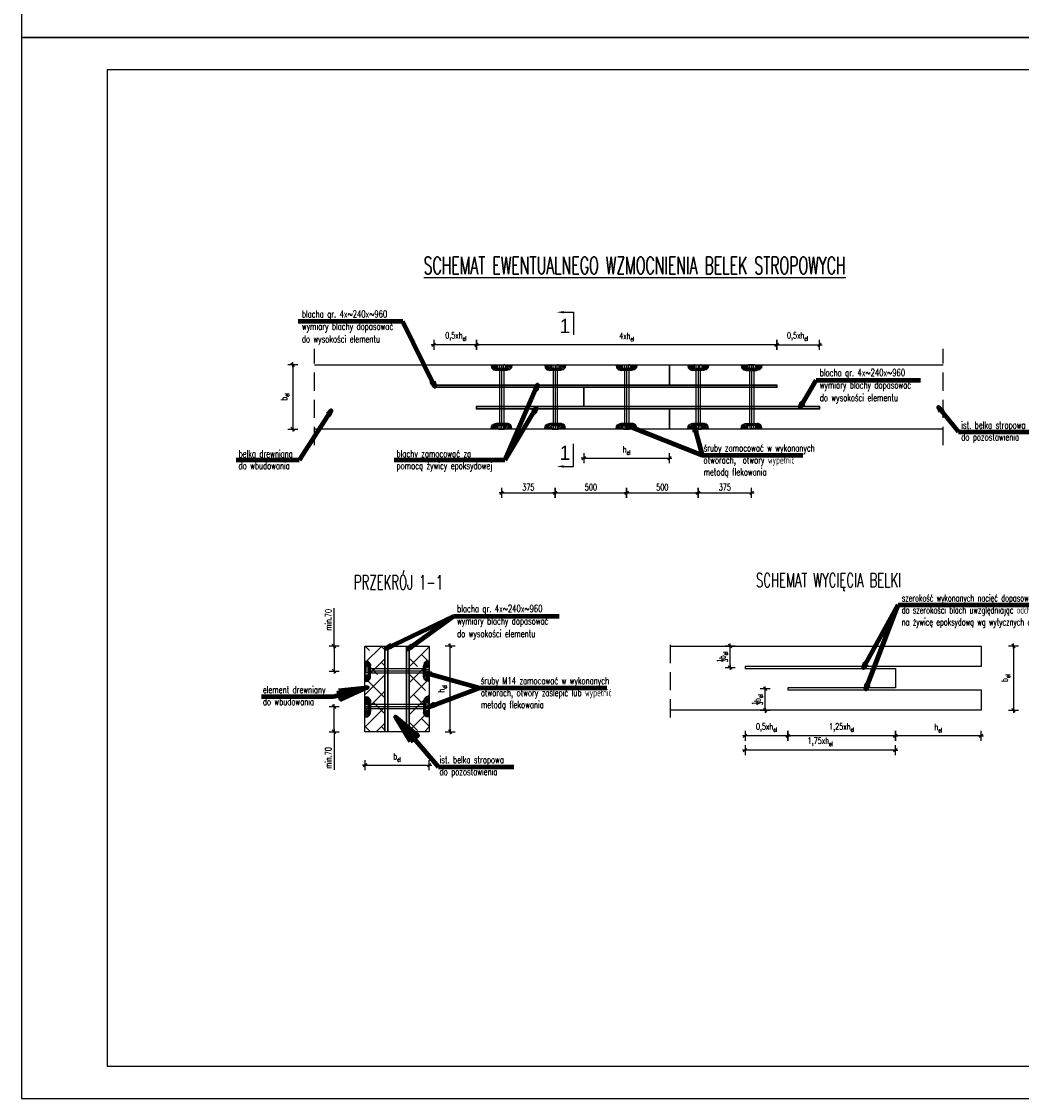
# Model space of a CAD drawing. Header units: centimetres. Extents: x -8002 to -6952, y -9103 to -4648.
# Tile 1 of 35: x -8002 to -7303, y -9103 to -8350. Entities that reach past the tile are written whole.
import ezdxf
from ezdxf.enums import TextEntityAlignment as Align

# ---------------------------------------------------------------- set-up
doc = ezdxf.new("R2010")
doc.units = ezdxf.units.CM
doc.linetypes.add('DASHDOT', pattern=[25.4, 12.7, -6.35, 0, -6.35])
doc.linetypes.add('DASHED', pattern=[19.05, 12.7, -6.35])
doc.layers.get('defpoints').update_dxf_attribs({"color": 8})
for name, color, linetype in [('hatch_PROKON', 4, 'Continuous'), ('odnośniki_R&F', 8, 'Continuous'), ('opisy_prętów_R&F', 2, 'Continuous'), ('opisy_R&F', 3, 'Continuous'), ('osie_PROKON', 6, 'DASHDOT'), ('ozn_graficzne_PROKON', 5, 'Continuous'), ('widoki_PROKON', 4, 'Continuous'), ('widoki_przerywana_R&F', 4, 'DASHED'), ('widoki_R&F', 4, 'Continuous'), ('więźba_PROKON', 3, 'Continuous'), ('wymiary_R&F', 3, 'Continuous')]:
    doc.layers.add(name, color=color, linetype=linetype)
doc.styles.add('simplex 0.6', font='simplex.shx', dxfattribs={"width": 0.6})
doc.styles.get("Standard").update_dxf_attribs({"font": 'simplex.shx', "width": 0.6})
doc.styles.add('TECH', font='FL Pismo Techniczne.ttf')
doc.dimstyles.new('1_25 [mm]', dxfattribs={"dimscale": 0.25, "dimtxt": 18, "dimasz": 1, "dimexe": 0.18, "dimexo": 0.0625, "dimgap": 7, "dimtad": 1, "dimdec": 1, "dimlfac": 10, "dimrnd": 5, "dimdsep": 46, "dimtxsty": 'Standard', "dimblk1": 'KR', "dimblk2": 'KR', "dimsah": 1, "dimcen": 0.09, "dimse1": 1, "dimse2": 1, "dimclrd": 8, "dimadec": 0, "dimazin": 0, "dimtfac": 1, "dimtdec": 1, "dimtofl": 0, "dimtmove": 0, "dimatfit": 3, "dimfxl": 1, "dimtvp": 1, "dimtolj": 1, "dimtzin": 0, "dimarcsym": 0})
doc.dimstyles.new('PRĘTY', dxfattribs={"dimscale": 0.4, "dimtxt": 10, "dimasz": 0.5, "dimexe": 0, "dimexo": 0, "dimgap": 5, "dimtad": 1, "dimdec": 1, "dimlfac": 10, "dimrnd": 10, "dimzin": 12, "dimdsep": 46, "dimtxsty": 'Standard', "dimblk": 'NONE', "dimcen": 0, "dimdle": 10, "dimse1": 1, "dimse2": 1, "dimsd1": 1, "dimsd2": 1, "dimclrd": 7, "dimclre": 256, "dimclrt": 256, "dimaunit": 1, "dimadec": 0, "dimazin": 0, "dimtfac": 8e-05, "dimtdec": 1, "dimtix": 1, "dimtmove": 2, "dimatfit": 3, "dimldrblk": 'NONE', "dimfxl": 1, "dimtolj": 1, "dimtzin": 9, "dimarcsym": 0})
doc.dimstyles.new('PRĘTY 25', dxfattribs={"dimscale": 2.5, "dimtxt": 1.6, "dimasz": 0.4, "dimexe": 0, "dimexo": 0, "dimgap": 0.5, "dimtad": 1, "dimdec": 1, "dimlfac": 10, "dimrnd": 10, "dimzin": 12, "dimdsep": 46, "dimtxsty": 'Standard', "dimblk1": 'W', "dimblk2": 'W', "dimsah": 1, "dimcen": 0, "dimdle": 10, "dimse1": 1, "dimse2": 1, "dimsd1": 1, "dimsd2": 1, "dimclrd": 7, "dimclre": 256, "dimclrt": 256, "dimaunit": 1, "dimadec": 0, "dimazin": 0, "dimtfac": 8e-05, "dimtdec": 1, "dimtix": 1, "dimtmove": 2, "dimatfit": 3, "dimldrblk": 'W', "dimfxl": 1, "dimtolj": 1, "dimtzin": 9, "dimarcsym": 0})
pattern_1 = [(225, (-478197.961, 28340.8), (5.61266008, -5.61266008), []), (315, (-478197.961, 28340.8), (16.83798023, -5.61266008), [19.84375, -11.90625])]

# ---------------------------------------------------------------- blocks, each defined once
blk = doc.blocks.new('KR')
for p, q in [((-7, 0), (7, 0)), ((0, -14), (0, 14))]:
    blk.add_line(p, q)
at = {"color": 2}
blk.add_line((-4.9, -4.9), (4.9, 4.9), dxfattribs=at)
blk = doc.blocks.new('*D944')
at = {"layer": 'defpoints', "color": 0}
for p in [(-7449.12, -8589.84), (-7812.5, -8634.84), (-7449.12, -8634.84)]:
    blk.add_point(p, dxfattribs=at)
at = {"layer": 'wymiary_R&F', "color": 8, "lineweight": -2}
blk.add_line((-7812.5, -8590.09), (-7812.5, -8634.59), dxfattribs=at)
at = {"layer": 'wymiary_R&F', "color": 8, "linetype": 'ByBlock', "lineweight": -2, "xscale": 0.25, "yscale": 0.25, "zscale": 0.25}
for p, rotation in [((-7812.5, -8589.84), 90), ((-7812.5, -8634.84), 270)]:
    blk.add_blockref('KR', p, dxfattribs=dict(at, rotation=rotation))
at = {"layer": 'wymiary_R&F', "color": 0, "insert": (-7817.92, -8612.34), "char_height": 4.5, "attachment_point": 5, "rotation": 90}
blk.add_mtext('\\A1;b{\\H0.7x;\\S^ el;}', dxfattribs=at)
blk = doc.blocks.new('M12N')
at = {"layer": 'widoki_R&F'}
h = blk.add_hatch(dxfattribs=at)
h.set_pattern_fill('ANSI31', color=256, scale=0.999989, angle=90)
h.set_pattern_definition([(135, (-148106.772, -1882954.5554), (-2.2450385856, -2.2450385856), [])])
h.paths.add_polyline_path([(10.1, -10.4), (9, -8.6), (9, -9.6), (6.5, -9.6), (6.5, -15), (4, -15), (4.6, -18), (5.9, -22.5), (8.4, -25.3), (11.5, -28), (19.8, -29), (19.8, -8.6), (18.7, -10.4)])
h.paths.add_polyline_path([(11.5, 28), (8.4, 25.3), (5.9, 22.5), (4.6, 18), (4, 15), (6.5, 15), (6.5, 9.6), (9, 9.6), (9, 8.5), (10.1, 10.4), (18.7, 10.4), (19.8, 8.5), (19.8, 29)])
at = {"color": 4}
for p, q in [((10.1, 5.2), (18.7, 5.2)), ((10.1, -5.2), (18.7, -5.2))]:
    blk.add_line(p, q, dxfattribs=at)
for points in [[(4, 15), (4, -15), (6.5, -15), (6.5, 15)], [(9, 1.2), (9, 9.6), (6.5, 9.6), (6.5, 0.6)], [(9, -8.6), (10.1, -10.4), (18.7, -10.4), (19.8, -8.6), (19.8, 8.5), (18.7, 10.4), (10.1, 10.4), (9, 8.5)], [(6.5, -1.2), (6.5, -9.6), (9, -9.6), (9, -0.6)]]:
    blk.add_lwpolyline(points, close=True, dxfattribs=at)
for points in [[(10.1, 10.4), (9.3, 7.8), (10.1, 5.2)], [(10.1, -5.2), (9.3, 0), (10.1, 5.2)], [(18.7, 10.4), (19.5, 7.8), (18.7, 5.2)], [(18.7, -5.2), (19.5, 0), (18.7, 5.2)], [(10.1, -10.4), (9.3, -7.8), (10.1, -5.2)], [(18.7, -10.4), (19.5, -7.8), (18.7, -5.2)]]:
    blk.add_spline(points, degree=3, dxfattribs=at)
at = {"layer": 'widoki_R&F'}
for points in [[(19.8, 29), (11.5, 28), (8.4, 25.3), (5.9, 22.5), (4.6, 18), (4, 15)], [(19.8, -29), (11.5, -28), (8.4, -25.3), (5.9, -22.5), (4.6, -18), (4, -15)]]:
    blk.add_lwpolyline(points, dxfattribs=at)
blk = doc.blocks.new('*D945')
at = {"layer": 'defpoints', "color": 0}
for p in [(-7683.86, -8575.85), (-7683.86, -8604.34), (-7473.82, -8604.34)]:
    blk.add_point(p, dxfattribs=at)
at = {"layer": 'wymiary_R&F', "color": 8, "lineweight": -2}
blk.add_line((-7474.07, -8575.85), (-7683.61, -8575.85), dxfattribs=at)
at = {"layer": 'wymiary_R&F', "color": 8, "linetype": 'ByBlock', "lineweight": -2, "xscale": 0.25, "yscale": 0.25, "zscale": 0.25, "rotation": 180}
blk.add_blockref('KR', (-7683.86, -8575.85), dxfattribs=at)
at = {"layer": 'wymiary_R&F', "color": 8, "linetype": 'ByBlock', "lineweight": -2, "xscale": 0.25, "yscale": 0.25, "zscale": 0.25}
blk.add_blockref('KR', (-7473.82, -8575.85), dxfattribs=at)
at = {"layer": 'wymiary_R&F', "color": 0, "insert": (-7578.84, -8570.42), "char_height": 4.5, "attachment_point": 5}
blk.add_mtext('\\A1;4xh{\\H0.7x;\\S^ el;}', dxfattribs=at)
blk = doc.blocks.new('*D946')
at = {"layer": 'defpoints', "color": 0}
for p in [(-7608.86, -8618.84), (-7548.86, -8620.84), (-7548.86, -8655.19)]:
    blk.add_point(p, dxfattribs=at)
at = {"layer": 'wymiary_R&F', "color": 8, "lineweight": -2}
blk.add_line((-7608.61, -8655.19), (-7549.11, -8655.19), dxfattribs=at)
at = {"layer": 'wymiary_R&F', "color": 8, "linetype": 'ByBlock', "lineweight": -2, "xscale": 0.25, "yscale": 0.25, "zscale": 0.25, "rotation": 180}
blk.add_blockref('KR', (-7608.86, -8655.19), dxfattribs=at)
at = {"layer": 'wymiary_R&F', "color": 8, "linetype": 'ByBlock', "lineweight": -2, "xscale": 0.25, "yscale": 0.25, "zscale": 0.25}
blk.add_blockref('KR', (-7548.86, -8655.19), dxfattribs=at)
at = {"layer": 'wymiary_R&F', "color": 0, "insert": (-7578.86, -8649.77), "char_height": 4.5, "attachment_point": 5}
blk.add_mtext('\\A1;h{\\H0.7x;\\S^ el;}', dxfattribs=at)
blk = doc.blocks.new('W')
at = {"lineweight": 18}
for p, q in [((66733.14, -158582), (66732.87, -158711.22)), ((66734.27, -158580.87), (66863.49, -158581.14))]:
    blk.add_line(p, q, dxfattribs=at)
for radius in [3.76, 2.45]:
    blk.add_circle((66798.5, -158672.51), radius, dxfattribs=at)
for centre, radius, start, end in [((66734.27, -158582), 1.13, 89.8798, 179.8798), ((66805.96, -158667.72), 85.33, 64.9883, 86.6354), ((66799.92, -158770.44), 188.24, 76.2509, 86.6354), ((66862.51, -158583.96), 2.82, 16.7493, 89.8798), ((66863.49, -158583.97), 2.82, 16.545, 89.8798), ((66805.96, -158667.72), 84.15, 64.9883, 128.2007), ((66786.8, -158606.75), 81.88, 341.5371, 16.7493), ((66786.8, -158606.75), 82.82, 341.5371, 16.545), ((66805.96, -158667.72), 81.8, 68.49, 128.2007), ((66838.39, -158613.2), 26.35, 6.1436, 76.2509), ((66825.6, -158617.88), 28.24, 68.49, 110.1351), ((66829.6, -158617.04), 29.41, 17.0473, 64.9883), ((66858, -158706.25), 122.35, 110.1351, 143.97), ((66829.6, -158617.04), 28.24, 17.0473, 64.9883), ((66768.47, -158620.08), 23.53, 128.2007, 152.2825), ((66768.47, -158620.08), 21.18, 128.2007, 152.2825), ((66807.75, -158625.12), 21.18, 71.1464, 130.05), ((66801.22, -158644.24), 41.38, 19.4301, 71.1464), ((66762.62, -158617), 16.92, 152.2825, 197.573), ((66762.62, -158617), 14.57, 152.2825, 197.573), ((66945.53, -158789.02), 235.29, 130.05, 136.6014), ((66816.1, -158621.18), 42.35, 334.0837, 17.0473), ((66816.1, -158621.18), 43.53, 334.0837, 17.0473), ((66806.22, -158618.37), 58.92, 332.8364, 7.7905), ((66927.73, -158571.3), 188.24, 195.6602, 198.4927), ((66927.73, -158571.3), 185.88, 195.6602, 198.4927), ((66733.52, -158580.49), 128.24, 314.8798, 339.8388), ((66830.6, -158628.26), 23.57, 333.8014, 8.7092), ((66858, -158706.25), 114.82, 136.6014, 154.9844), ((66743.86, -158632.8), 5.65, 340.0899, 18.4927), ((66743.86, -158632.8), 8, 340.0899, 18.4927), ((66820.28, -158637.52), 21.18, 326.9725, 19.4301), ((66733.14, -158580.87), 141.18, 291.2894, 338.4701), ((66733.14, -158580.87), 142.12, 291.2894, 338.4917), ((66926.15, -158698.82), 188.24, 160.0899, 177.0168), ((66837.53, -158667.14), 94.12, 159.8603, 196.5636), ((66837.53, -158667.14), 91.76, 159.8603, 193.1667), ((66812.33, -158673.03), 65.88, 143.97, 193.1667), ((66733.52, -158580.49), 131.76, 314.8798, 333.8014), ((66733.14, -158580.87), 134.59, 318.2366, 334.0837), ((66733.14, -158580.87), 135.76, 318.4371, 334.0837), ((66733.14, -158580.87), 125.11, 292.5922, 326.9725), ((66788.06, -158673.61), 37.65, 154.9844, 188.6731), ((66835.24, -158679.73), 9.41, 103.137, 134.8798), ((66833.53, -158672.39), 1.88, 13.4726, 103.137), ((66733.14, -158580.87), 128.24, 289.9208, 315.118), ((66826.21, -158674.15), 9.41, 314.1224, 13.4726), ((66733.14, -158580.87), 132.71, 291.3885, 315.9978), ((66733.14, -158580.87), 131.76, 295.9582, 315.1116), ((66772.71, -158675.95), 22.12, 188.6731, 292.5922), ((66764.53, -158689.08), 26.35, 179.8798, 260.1733), ((66764.86, -158688.75), 18.3, 196.5636, 252.8378), ((66780.5, -158678.15), 23.57, 261.0503, 295.9582), ((66758.8, -158634.64), 73.41, 279.6886, 288.0475), ((66766.9, -158682.13), 25.23, 252.8378, 279.6886), ((66735.69, -158710.24), 2.82, 179.8798, 253.0102), ((66735.69, -158711.23), 2.82, 179.8798, 253.2145), ((66758.8, -158634.64), 81.88, 253.0102, 288.2224), ((66758.8, -158634.64), 82.82, 253.2145, 288.2224), ((66767.11, -158682.39), 33.41, 257.7647, 281.3719)]:
    blk.add_arc(centre, radius, start, end, dxfattribs=at)
blk = doc.blocks.new('*D953')
at = {"layer": 'defpoints', "color": 0}
for p in [(-7713.86, -8575.85), (-7713.86, -8604.34), (-7683.86, -8604.34)]:
    blk.add_point(p, dxfattribs=at)
at = {"layer": 'wymiary_R&F', "color": 8, "lineweight": -2}
blk.add_line((-7684.11, -8575.85), (-7713.61, -8575.85), dxfattribs=at)
at = {"layer": 'wymiary_R&F', "color": 8, "linetype": 'ByBlock', "lineweight": -2, "xscale": 0.25, "yscale": 0.25, "zscale": 0.25, "rotation": 180}
blk.add_blockref('KR', (-7713.86, -8575.85), dxfattribs=at)
at = {"layer": 'wymiary_R&F', "color": 8, "linetype": 'ByBlock', "lineweight": -2, "xscale": 0.25, "yscale": 0.25, "zscale": 0.25}
blk.add_blockref('KR', (-7683.86, -8575.85), dxfattribs=at)
at = {"layer": 'wymiary_R&F', "color": 0, "insert": (-7698.42, -8569.99), "char_height": 4.5, "attachment_point": 5}
blk.add_mtext('\\A1;0,5xh{\\H0.7x;\\S^ el;}', dxfattribs=at)
blk = doc.blocks.new('*D954')
at = {"layer": 'defpoints', "color": 0}
for p in [(-7443.82, -8575.85), (-7473.82, -8604.34), (-7443.82, -8604.34)]:
    blk.add_point(p, dxfattribs=at)
at = {"layer": 'wymiary_R&F', "color": 8, "lineweight": -2}
blk.add_line((-7473.57, -8575.85), (-7444.07, -8575.85), dxfattribs=at)
at = {"layer": 'wymiary_R&F', "color": 8, "linetype": 'ByBlock', "lineweight": -2, "xscale": 0.25, "yscale": 0.25, "zscale": 0.25, "rotation": 180}
blk.add_blockref('KR', (-7473.82, -8575.85), dxfattribs=at)
at = {"layer": 'wymiary_R&F', "color": 8, "linetype": 'ByBlock', "lineweight": -2, "xscale": 0.25, "yscale": 0.25, "zscale": 0.25}
blk.add_blockref('KR', (-7443.82, -8575.85), dxfattribs=at)
at = {"layer": 'wymiary_R&F', "color": 0, "insert": (-7459.26, -8569.99), "char_height": 4.5, "attachment_point": 5}
blk.add_mtext('\\A1;0,5xh{\\H0.7x;\\S^ el;}', dxfattribs=at)
blk = doc.blocks.new('*D955')
at = {"layer": 'defpoints', "color": 0}
for p in [(-7666.36, -8620.59), (-7628.86, -8620.59), (-7628.86, -8679.51)]:
    blk.add_point(p, dxfattribs=at)
at = {"layer": 'wymiary_R&F', "color": 8, "lineweight": -2}
blk.add_line((-7666.11, -8679.51), (-7629.11, -8679.51), dxfattribs=at)
at = {"layer": 'wymiary_R&F', "color": 8, "linetype": 'ByBlock', "lineweight": -2, "xscale": 0.25, "yscale": 0.25, "zscale": 0.25, "rotation": 180}
blk.add_blockref('KR', (-7666.36, -8679.51), dxfattribs=at)
at = {"layer": 'wymiary_R&F', "color": 8, "linetype": 'ByBlock', "lineweight": -2, "xscale": 0.25, "yscale": 0.25, "zscale": 0.25}
blk.add_blockref('KR', (-7628.86, -8679.51), dxfattribs=at)
at = {"layer": 'wymiary_R&F', "color": 0, "insert": (-7647.61, -8675.51), "char_height": 4.5, "attachment_point": 5}
blk.add_mtext('\\A1;375', dxfattribs=at)
blk = doc.blocks.new('*D956')
at = {"layer": 'defpoints', "color": 0}
for p in [(-7628.86, -8620.59), (-7578.85, -8630.89), (-7578.85, -8679.51)]:
    blk.add_point(p, dxfattribs=at)
at = {"layer": 'wymiary_R&F', "color": 8, "lineweight": -2}
blk.add_line((-7628.61, -8679.51), (-7579.1, -8679.51), dxfattribs=at)
at = {"layer": 'wymiary_R&F', "color": 8, "linetype": 'ByBlock', "lineweight": -2, "xscale": 0.25, "yscale": 0.25, "zscale": 0.25, "rotation": 180}
blk.add_blockref('KR', (-7628.86, -8679.51), dxfattribs=at)
at = {"layer": 'wymiary_R&F', "color": 8, "linetype": 'ByBlock', "lineweight": -2, "xscale": 0.25, "yscale": 0.25, "zscale": 0.25}
blk.add_blockref('KR', (-7578.85, -8679.51), dxfattribs=at)
at = {"layer": 'wymiary_R&F', "color": 0, "insert": (-7603.85, -8675.51), "char_height": 4.5, "attachment_point": 5}
blk.add_mtext('\\A1;500', dxfattribs=at)
blk = doc.blocks.new('*D957')
at = {"layer": 'defpoints', "color": 0}
for p in [(-7578.85, -8630.89), (-7528.86, -8630.89), (-7528.86, -8679.51)]:
    blk.add_point(p, dxfattribs=at)
at = {"layer": 'wymiary_R&F', "color": 8, "lineweight": -2}
blk.add_line((-7578.6, -8679.51), (-7529.11, -8679.51), dxfattribs=at)
at = {"layer": 'wymiary_R&F', "color": 8, "linetype": 'ByBlock', "lineweight": -2, "xscale": 0.25, "yscale": 0.25, "zscale": 0.25, "rotation": 180}
blk.add_blockref('KR', (-7578.85, -8679.51), dxfattribs=at)
at = {"layer": 'wymiary_R&F', "color": 8, "linetype": 'ByBlock', "lineweight": -2, "xscale": 0.25, "yscale": 0.25, "zscale": 0.25}
blk.add_blockref('KR', (-7528.86, -8679.51), dxfattribs=at)
at = {"layer": 'wymiary_R&F', "color": 0, "insert": (-7553.85, -8675.51), "char_height": 4.5, "attachment_point": 5}
blk.add_mtext('\\A1;500', dxfattribs=at)
blk = doc.blocks.new('*D958')
at = {"layer": 'defpoints', "color": 0}
for p in [(-7528.86, -8630.89), (-7491.37, -8630.89), (-7491.37, -8679.51)]:
    blk.add_point(p, dxfattribs=at)
at = {"layer": 'wymiary_R&F', "color": 8, "lineweight": -2}
blk.add_line((-7528.61, -8679.51), (-7491.62, -8679.51), dxfattribs=at)
at = {"layer": 'wymiary_R&F', "color": 8, "linetype": 'ByBlock', "lineweight": -2, "xscale": 0.25, "yscale": 0.25, "zscale": 0.25, "rotation": 180}
blk.add_blockref('KR', (-7528.86, -8679.51), dxfattribs=at)
at = {"layer": 'wymiary_R&F', "color": 8, "linetype": 'ByBlock', "lineweight": -2, "xscale": 0.25, "yscale": 0.25, "zscale": 0.25}
blk.add_blockref('KR', (-7491.37, -8679.51), dxfattribs=at)
at = {"layer": 'wymiary_R&F', "color": 0, "insert": (-7510.11, -8675.51), "char_height": 4.5, "attachment_point": 5}
blk.add_mtext('\\A1;375', dxfattribs=at)
blk = doc.blocks.new('*D981')
at = {"layer": 'defpoints', "color": 0}
for p in [(-7724.23, -8786.7), (-7702.28, -8786.7), (-7724.23, -8846.7)]:
    blk.add_point(p, dxfattribs=at)
at = {"layer": 'wymiary_R&F', "color": 8, "lineweight": -2}
blk.add_line((-7702.28, -8846.45), (-7702.28, -8786.95), dxfattribs=at)
at = {"layer": 'wymiary_R&F', "color": 8, "linetype": 'ByBlock', "lineweight": -2, "xscale": 0.25, "yscale": 0.25, "zscale": 0.25}
for p, rotation in [((-7702.28, -8786.7), 90), ((-7702.28, -8846.7), 270)]:
    blk.add_blockref('KR', p, dxfattribs=dict(at, rotation=rotation))
at = {"layer": 'wymiary_R&F', "color": 0, "insert": (-7707.71, -8816.7), "char_height": 4.5, "attachment_point": 5, "rotation": 90}
blk.add_mtext('\\A1;h{\\H0.7x;\\S^ el;}', dxfattribs=at)
blk = doc.blocks.new('*D982')
at = {"layer": 'defpoints', "color": 0}
for p in [(-7761.98, -8846.7), (-7716.98, -8846.7), (-7716.98, -8870.07)]:
    blk.add_point(p, dxfattribs=at)
at = {"layer": 'wymiary_R&F', "color": 8, "lineweight": -2}
blk.add_line((-7761.73, -8870.07), (-7717.23, -8870.07), dxfattribs=at)
at = {"layer": 'wymiary_R&F', "color": 8, "linetype": 'ByBlock', "lineweight": -2, "xscale": 0.25, "yscale": 0.25, "zscale": 0.25, "rotation": 180}
blk.add_blockref('KR', (-7761.98, -8870.07), dxfattribs=at)
at = {"layer": 'wymiary_R&F', "color": 8, "linetype": 'ByBlock', "lineweight": -2, "xscale": 0.25, "yscale": 0.25, "zscale": 0.25}
blk.add_blockref('KR', (-7716.98, -8870.07), dxfattribs=at)
at = {"layer": 'wymiary_R&F', "color": 0, "insert": (-7739.48, -8864.65), "char_height": 4.5, "attachment_point": 5}
blk.add_mtext('\\A1;b{\\H0.7x;\\S^ el;}', dxfattribs=at)
blk = doc.blocks.new('_None')
blk = doc.blocks.new('*D983')
at = {"layer": 'defpoints', "color": 0}
for p in [(-7761.98, -8786.7), (-7783.6, -8804.22), (-7759.34, -8804.22)]:
    blk.add_point(p, dxfattribs=at)
at = {"layer": 'wymiary_R&F', "color": 8, "lineweight": -2}
for p, q in [((-7783.6, -8786.7), (-7783.6, -8760.14)), ((-7783.6, -8786.95), (-7783.6, -8803.97))]:
    blk.add_line(p, q, dxfattribs=at)
at = {"layer": 'wymiary_R&F', "color": 8, "linetype": 'ByBlock', "lineweight": -2, "xscale": 0.25, "yscale": 0.25, "zscale": 0.25}
for p, rotation in [((-7783.6, -8786.7), 90), ((-7783.6, -8804.22), 270)]:
    blk.add_blockref('KR', p, dxfattribs=dict(at, rotation=rotation))
at = {"layer": 'wymiary_R&F', "color": 0, "insert": (-7787.6, -8768.38), "char_height": 4.5, "attachment_point": 5, "rotation": 90}
blk.add_mtext('\\A1;min.{\\A1;70}', dxfattribs=at)
blk = doc.blocks.new('*D984')
at = {"layer": 'defpoints', "color": 0}
for p in [(-7783.6, -8829.19), (-7759.34, -8829.19), (-7761.98, -8846.7)]:
    blk.add_point(p, dxfattribs=at)
at = {"layer": 'wymiary_R&F', "color": 8, "lineweight": -2}
for p, q in [((-7783.6, -8846.45), (-7783.6, -8829.44)), ((-7783.6, -8846.7), (-7783.6, -8873.27))]:
    blk.add_line(p, q, dxfattribs=at)
at = {"layer": 'wymiary_R&F', "color": 8, "linetype": 'ByBlock', "lineweight": -2, "xscale": 0.25, "yscale": 0.25, "zscale": 0.25}
for p, rotation in [((-7783.6, -8829.19), 90), ((-7783.6, -8846.7), 270)]:
    blk.add_blockref('KR', p, dxfattribs=dict(at, rotation=rotation))
at = {"layer": 'wymiary_R&F', "color": 0, "insert": (-7787.6, -8865.03), "char_height": 4.5, "attachment_point": 5, "rotation": 90}
blk.add_mtext('\\A1;min.{\\A1;70}', dxfattribs=at)
blk = doc.blocks.new('*D985')
at = {"layer": 'defpoints', "color": 0}
for p in [(-7390.75, -8817.2), (-7330.75, -8830.16), (-7390.75, -8849.6)]:
    blk.add_point(p, dxfattribs=at)
at = {"layer": 'wymiary_R&F', "color": 8, "lineweight": -2}
blk.add_line((-7331, -8849.6), (-7390.5, -8849.6), dxfattribs=at)
at = {"layer": 'wymiary_R&F', "color": 8, "linetype": 'ByBlock', "lineweight": -2, "xscale": 0.25, "yscale": 0.25, "zscale": 0.25, "rotation": 180}
blk.add_blockref('KR', (-7390.75, -8849.6), dxfattribs=at)
at = {"layer": 'wymiary_R&F', "color": 8, "linetype": 'ByBlock', "lineweight": -2, "xscale": 0.25, "yscale": 0.25, "zscale": 0.25}
blk.add_blockref('KR', (-7330.75, -8849.6), dxfattribs=at)
at = {"layer": 'wymiary_R&F', "color": 0, "insert": (-7360.75, -8844.18), "char_height": 4.5, "attachment_point": 5}
blk.add_mtext('\\A1;h{\\H0.7x;\\S^ el;}', dxfattribs=at)
blk = doc.blocks.new('*D986')
at = {"layer": 'defpoints', "color": 0}
for p in [(-7330.75, -8786.7), (-7330.75, -8831.7), (-7308.09, -8831.7)]:
    blk.add_point(p, dxfattribs=at)
at = {"layer": 'wymiary_R&F', "color": 8, "lineweight": -2}
blk.add_line((-7308.09, -8786.95), (-7308.09, -8831.45), dxfattribs=at)
at = {"layer": 'wymiary_R&F', "color": 8, "linetype": 'ByBlock', "lineweight": -2, "xscale": 0.25, "yscale": 0.25, "zscale": 0.25}
for p, rotation in [((-7308.09, -8786.7), 90), ((-7308.09, -8831.7), 270)]:
    blk.add_blockref('KR', p, dxfattribs=dict(at, rotation=rotation))
at = {"layer": 'wymiary_R&F', "color": 0, "insert": (-7313.52, -8809.2), "char_height": 4.5, "attachment_point": 5, "rotation": 90}
blk.add_mtext('\\A1;b{\\H0.7x;\\S^ el;}', dxfattribs=at)
blk = doc.blocks.new('*D987')
at = {"layer": 'defpoints', "color": 0}
for p in [(-7509.74, -8786.7), (-7506.45, -8786.7), (-7480.84, -8801.7)]:
    blk.add_point(p, dxfattribs=at)
at = {"layer": 'wymiary_R&F', "color": 8, "lineweight": -2}
blk.add_line((-7506.45, -8801.45), (-7506.45, -8786.95), dxfattribs=at)
at = {"layer": 'wymiary_R&F', "color": 8, "linetype": 'ByBlock', "lineweight": -2, "xscale": 0.25, "yscale": 0.25, "zscale": 0.25}
for p, rotation in [((-7506.45, -8786.7), 90), ((-7506.45, -8801.7), 270)]:
    blk.add_blockref('KR', p, dxfattribs=dict(at, rotation=rotation))
at = {"layer": 'wymiary_R&F', "color": 0, "insert": (-7511.87, -8794.2), "char_height": 4.5, "attachment_point": 5, "rotation": 90}
blk.add_mtext('\\A1;{\\H0.7x;\\S1/3;}b{\\H0.7x;\\S^ el;}', dxfattribs=at)
blk = doc.blocks.new('*D988')
at = {"layer": 'defpoints', "color": 0}
for p in [(-7496, -8801.7), (-7390.75, -8848.08), (-7496, -8859.6)]:
    blk.add_point(p, dxfattribs=at)
at = {"layer": 'wymiary_R&F', "color": 8, "lineweight": -2}
blk.add_line((-7391, -8859.6), (-7495.75, -8859.6), dxfattribs=at)
at = {"layer": 'wymiary_R&F', "color": 8, "linetype": 'ByBlock', "lineweight": -2, "xscale": 0.25, "yscale": 0.25, "zscale": 0.25, "rotation": 180}
blk.add_blockref('KR', (-7496, -8859.6), dxfattribs=at)
at = {"layer": 'wymiary_R&F', "color": 8, "linetype": 'ByBlock', "lineweight": -2, "xscale": 0.25, "yscale": 0.25, "zscale": 0.25}
blk.add_blockref('KR', (-7390.75, -8859.6), dxfattribs=at)
at = {"layer": 'wymiary_R&F', "color": 0, "insert": (-7443.38, -8853.75), "char_height": 4.5, "attachment_point": 5}
blk.add_mtext('\\A1;1,75xh{\\H0.7x;\\S^ el;}', dxfattribs=at)
blk = doc.blocks.new('*D989')
at = {"layer": 'defpoints', "color": 0}
for p in [(-7466, -8817.45), (-7390.75, -8817.2), (-7466, -8849.6)]:
    blk.add_point(p, dxfattribs=at)
at = {"layer": 'wymiary_R&F', "color": 8, "lineweight": -2}
blk.add_line((-7391, -8849.6), (-7465.75, -8849.6), dxfattribs=at)
at = {"layer": 'wymiary_R&F', "color": 8, "linetype": 'ByBlock', "lineweight": -2, "xscale": 0.25, "yscale": 0.25, "zscale": 0.25, "rotation": 180}
blk.add_blockref('KR', (-7466, -8849.6), dxfattribs=at)
at = {"layer": 'wymiary_R&F', "color": 8, "linetype": 'ByBlock', "lineweight": -2, "xscale": 0.25, "yscale": 0.25, "zscale": 0.25}
blk.add_blockref('KR', (-7390.75, -8849.6), dxfattribs=at)
at = {"layer": 'wymiary_R&F', "color": 0, "insert": (-7428.38, -8843.75), "char_height": 4.5, "attachment_point": 5}
blk.add_mtext('\\A1;1,25xh{\\H0.7x;\\S^ el;}', dxfattribs=at)
blk = doc.blocks.new('*D990')
at = {"layer": 'defpoints', "color": 0}
for p in [(-7481.95, -8816.7), (-7448.33, -8816.7), (-7454.28, -8831.7)]:
    blk.add_point(p, dxfattribs=at)
at = {"layer": 'wymiary_R&F', "color": 8, "lineweight": -2}
blk.add_line((-7481.95, -8831.45), (-7481.95, -8816.95), dxfattribs=at)
at = {"layer": 'wymiary_R&F', "color": 8, "linetype": 'ByBlock', "lineweight": -2, "xscale": 0.25, "yscale": 0.25, "zscale": 0.25}
for p, rotation in [((-7481.95, -8816.7), 90), ((-7481.95, -8831.7), 270)]:
    blk.add_blockref('KR', p, dxfattribs=dict(at, rotation=rotation))
at = {"layer": 'wymiary_R&F', "color": 0, "insert": (-7487.38, -8824.2), "char_height": 4.5, "attachment_point": 5, "rotation": 90}
blk.add_mtext('\\A1;{\\H0.7x;\\S1/3;}b{\\H0.7x;\\S^ el;}', dxfattribs=at)
blk = doc.blocks.new('*D991')
at = {"layer": 'defpoints', "color": 0}
for p in [(-7496, -8802.45), (-7466, -8817.45), (-7496, -8849.6)]:
    blk.add_point(p, dxfattribs=at)
at = {"layer": 'wymiary_R&F', "color": 8, "lineweight": -2}
blk.add_line((-7466.25, -8849.6), (-7495.75, -8849.6), dxfattribs=at)
at = {"layer": 'wymiary_R&F', "color": 8, "linetype": 'ByBlock', "lineweight": -2, "xscale": 0.25, "yscale": 0.25, "zscale": 0.25, "rotation": 180}
blk.add_blockref('KR', (-7496, -8849.6), dxfattribs=at)
at = {"layer": 'wymiary_R&F', "color": 8, "linetype": 'ByBlock', "lineweight": -2, "xscale": 0.25, "yscale": 0.25, "zscale": 0.25}
blk.add_blockref('KR', (-7466, -8849.6), dxfattribs=at)
at = {"layer": 'wymiary_R&F', "color": 0, "insert": (-7481, -8843.75), "char_height": 4.5, "attachment_point": 5}
blk.add_mtext('\\A1;0,5xh{\\H0.7x;\\S^ el;}', dxfattribs=at)

msp = doc.modelspace()

# ---------------------------------------------------------------- hatches: boundary and pattern name
at = {"layer": 'hatch_PROKON'}
h = msp.add_hatch(dxfattribs=at)
h.set_pattern_fill('ANSI38', color=256, scale=2.5, angle=180, style=0)
h.set_pattern_definition(pattern_1)
h.paths.add_polyline_path([(-7747.976, -8786.704), (-7761.976, -8786.704), (-7761.976, -8846.704), (-7747.976, -8846.704)])
h = msp.add_hatch(dxfattribs=at)
h.set_pattern_fill('ANSI38', color=256, scale=2.5, angle=180, style=0)
h.set_pattern_definition(pattern_1)
h.paths.add_polyline_path([(-7730.976, -8786.704), (-7716.976, -8786.704), (-7716.976, -8846.704), (-7730.976, -8846.704)])

# ---------------------------------------------------------------- linework, layer by layer
at = {"layer": 'defpoints'}
for points in [[(-8002.267, -8360.866), (-6952.267, -8360.866), (-6952.267, -7618.366), (-8002.267, -7618.366)], [(-8002.267, -9103.366), (-6952.267, -9103.366), (-6952.267, -8360.866), (-8002.267, -8360.866)]]:
    msp.add_lwpolyline(points, close=True, dxfattribs=at)
at = {"layer": 'osie_PROKON', "ltscale": 100}
for p, q in [((-7666.36, -8589.842), (-7666.36, -8634.842)), ((-7628.86, -8589.842), (-7628.86, -8634.842)), ((-7578.86, -8589.842), (-7578.86, -8634.842)), ((-7528.86, -8589.842), (-7528.86, -8634.842)), ((-7491.36, -8589.842), (-7491.36, -8634.842)), ((-7716.976, -8804.204), (-7761.976, -8804.204)), ((-7716.976, -8829.204), (-7761.976, -8829.204))]:
    msp.add_line(p, q, dxfattribs=at)
at = {"layer": 'ozn_graficzne_PROKON', "color": 2, "linetype": 'Continuous', "ltscale": 12}
for points in [[(-7622.821, -8553.067), (-7616.131, -8553.067), (-7616.131, -8568.794)], [(-7622.821, -8661.014), (-7616.131, -8661.014), (-7616.131, -8645.287)]]:
    msp.add_lwpolyline(points, dxfattribs=at)
for points in [[(-7622.821, -8552.233), (-7627.821, -8553.067), (-7622.821, -8553.9)], [(-7622.821, -8661.847), (-7627.821, -8661.014), (-7622.821, -8660.181)]]:
    msp.add_solid(points, dxfattribs=at)
at = {"layer": 'widoki_PROKON'}
for p, q in [((-7667.86, -8593.792), (-7667.86, -8630.892)), ((-7664.86, -8593.792), (-7664.86, -8630.892)), ((-7630.36, -8593.792), (-7630.36, -8630.892)), ((-7627.36, -8593.792), (-7627.36, -8630.892)), ((-7580.36, -8593.792), (-7580.36, -8630.892)), ((-7577.36, -8593.792), (-7577.36, -8630.892)), ((-7530.36, -8593.792), (-7530.36, -8630.892)), ((-7527.36, -8593.792), (-7527.36, -8630.892)), ((-7492.86, -8593.792), (-7492.86, -8630.892)), ((-7489.86, -8593.792), (-7489.86, -8630.892)), ((-7720.926, -8802.704), (-7758.026, -8802.704)), ((-7720.926, -8805.704), (-7758.026, -8805.704)), ((-7720.926, -8827.704), (-7758.026, -8827.704)), ((-7720.926, -8830.704), (-7758.026, -8830.704))]:
    msp.add_line(p, q, dxfattribs=at)
at = {"layer": 'widoki_przerywana_R&F'}
for points in [[(-7797.153, -8646.092), (-7797.153, -8578.592)], [(-7357.439, -8646.092), (-7357.439, -8578.592)], [(-7548.211, -8836.704), (-7548.211, -8781.704)]]:
    msp.add_lwpolyline(points, dxfattribs=at)
at = {"layer": 'widoki_R&F'}
msp.add_lwpolyline([(-7745.976, -8786.704), (-7732.976, -8786.704), (-7732.976, -8846.704), (-7745.976, -8846.704)], close=True, dxfattribs=at)
at = {"layer": 'więźba_PROKON', "color": 2}
for points in [[(-7797.153, -8589.842), (-7548.86, -8589.842), (-7548.86, -8604.092), (-7714.11, -8604.092), (-7714.11, -8605.592), (-7608.86, -8605.592), (-7608.86, -8619.092), (-7684.11, -8619.092), (-7684.11, -8620.592), (-7548.86, -8620.592), (-7548.86, -8634.842), (-7797.153, -8634.842)], [(-7548.211, -8786.704), (-7330.75, -8786.704), (-7330.75, -8800.954), (-7496, -8800.954), (-7496, -8802.454), (-7390.75, -8802.454), (-7390.75, -8815.954), (-7466, -8815.954), (-7466, -8817.454), (-7330.75, -8817.454), (-7330.75, -8831.704), (-7548.211, -8831.704)]]:
    msp.add_lwpolyline(points, dxfattribs=at)
at = {"layer": 'więźba_PROKON', "color": 4}
for points in [[(-7548.86, -8634.842), (-7548.86, -8620.592), (-7443.566, -8620.592), (-7443.566, -8619.092), (-7608.86, -8619.092), (-7608.86, -8605.592), (-7473.61, -8605.592), (-7473.61, -8604.092), (-7548.86, -8604.092), (-7548.86, -8589.842), (-7357.439, -8589.842)], [(-7357.439, -8634.842), (-7548.86, -8634.842)]]:
    msp.add_lwpolyline(points, dxfattribs=at)
at = {"layer": 'więźba_PROKON', "color": 3}
for points in [[(-7473.86, -8604.342), (-7713.86, -8604.342), (-7713.86, -8605.342), (-7473.86, -8605.342)], [(-7443.816, -8619.342), (-7683.86, -8619.342), (-7683.86, -8620.342), (-7443.816, -8620.342)], [(-7745.976, -8786.704), (-7745.976, -8846.704), (-7747.976, -8846.704), (-7747.976, -8786.704)], [(-7730.976, -8786.704), (-7730.976, -8846.704), (-7732.976, -8846.704), (-7732.976, -8786.704)]]:
    msp.add_lwpolyline(points, close=True, dxfattribs=at)
at = {"layer": 'więźba_PROKON', "color": 2}
for points in [[(-7761.976, -8786.704), (-7747.976, -8786.704), (-7747.976, -8846.704), (-7761.976, -8846.704)], [(-7730.976, -8786.704), (-7716.976, -8786.704), (-7716.976, -8846.704), (-7730.976, -8846.704)]]:
    msp.add_lwpolyline(points, close=True, dxfattribs=at)
at = {"layer": 'wymiary_R&F', "color": 5}
msp.add_lwpolyline([(-7942.267, -9080.866), (-6974.767, -9080.866), (-6974.767, -8383.366), (-7942.267, -8383.366)], close=True, dxfattribs=at)

# ---------------------------------------------------------------- block references
at = {"layer": 'widoki_PROKON', "yscale": 0.2500028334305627, "zscale": 0.2500028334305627}
for p, xscale, rotation in [((-7666.35, -8594.792), -0.2500028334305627, 270), ((-7628.85, -8594.792), -0.2500028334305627, 270), ((-7578.85, -8594.792), -0.2500028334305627, 270), ((-7528.85, -8594.792), -0.2500028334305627, 270), ((-7491.369, -8594.792), 0.2500028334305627, 90.00000000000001), ((-7666.35, -8629.892), 0.2500028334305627, 270), ((-7628.85, -8629.892), 0.2500028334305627, 270), ((-7578.85, -8629.892), 0.2500028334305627, 270), ((-7528.85, -8629.892), 0.2500028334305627, 270), ((-7491.369, -8629.892), -0.2500028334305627, 89.9999999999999), ((-7757.026, -8804.214), 0.2500028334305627, 180), ((-7721.926, -8804.214), -0.2500028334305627, 180)]:
    msp.add_blockref('M12N', p, dxfattribs=dict(at, xscale=xscale, rotation=rotation))
for p, xscale in [((-7757.026, -8829.194), -0.2500028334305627), ((-7721.926, -8829.194), 0.2500028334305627)]:
    msp.add_blockref('M12N', p, dxfattribs=dict(at, xscale=xscale))

# ---------------------------------------------------------------- texts
at = {"layer": 'opisy_prętów_R&F', "style": 'simplex 0.6', "width": 0.6}
for s, height, p in [('%%USCHEMAT EWENTUALNEGO WZMOCNIENIA BELEK STROPOWYCH', 12, (-7573.191, -8529.92)), ('PRZEKRÓJ 1-1', 10, (-7738.494, -8750.09))]:
    msp.add_text(s, height=height, dxfattribs=at).set_placement(p, align=Align.BOTTOM_CENTER)
msp.add_text('SCHEMAT WYCIĘCIA BELKI', height=10, dxfattribs=at).set_placement((-7488.367, -8745.619))
at = {"layer": 'opisy_prętów_R&F', "color": 3, "char_height": 5, "attachment_point": 1, "style": 'simplex 0.6'}
for s, insert, width in [('\\A1;\\pxql;{\\W0.7;blacha gr. 4x~240x~960}', (-7806.071, -8551.755), 94.6661), ('\\A1;{\\W0.7;wymiary blachy dopasować}', (-7806.071, -8560.505), 94.6661), ('\\A1;{\\W0.7;do wysokości elementu}', (-7806.071, -8569.255), 94.6661), ('\\A1;\\pxql;{\\W0.7;blacha gr. 4x~240x~960}', (-7443.657, -8592.797), 94.6661), ('\\A1;{\\W0.7;wymiary blachy dopasować}', (-7443.657, -8601.547), 94.6661), ('\\A1;{\\W0.7;do wysokości elementu}', (-7443.657, -8610.297), 94.6661), ('\\A1;{\\W0.7;ist. belka stropowa \\Pdo pozostawienia}', (-7344.687, -8629.579), 153.87948), ('\\A1;{\\W0.7;śruby zamocować w wykonanych \\Potworach,  otwory wypełnić \\Pmetodą flekowania}', (-7525.014, -8645.655), 94.6661), ('\\A1;\\pxql;{\\W0.7;belka drewniana \\Pdo wbudowania}', (-7850.365, -8649.668), 94.6661), ('\\A1;{\\W0.7;blachy zamocować za \\Ppomocą żywicy epoksydowej}', (-7739.842, -8649.569), 110.8362), ('\\A1;szerokość wykonanych nacięć dopasować \\Pdo szerokości blach uwzględniając odchyłkę \\Pna żywicę epoksydową wg wytycznych dostawcy', (-7386.291, -8750.639), 131.32743), ('\\A1;\\pxql;{\\W0.7;blacha gr. 4x~240x~960}', (-7697.457, -8757.955), 94.6661), ('\\A1;{\\W0.7;wymiary blachy dopasować}', (-7697.457, -8766.705), 94.6661), ('\\A1;{\\W0.7;do wysokości elementu}', (-7697.457, -8775.455), 94.6661), ('\\A1;{\\W0.7;śruby M14 zamocować w wykonanych \\Potworach, otwory zaślepić lub wypełnić metodą flekowania}', (-7680.876, -8808.5), 104.6661), ('\\A1;\\pxql;{\\W0.7;element drewniany \\Pdo wbudowania}', (-7833.399, -8814.746), 104.6661), ('\\A1;{\\W0.7;ist. belka stropowa \\Pdo pozostawienia}', (-7709.734, -8863.713), 104.6661)]:
    msp.add_mtext(s, dxfattribs=dict(at, insert=insert, width=width))
at = {"layer": 'ozn_graficzne_PROKON', "color": 1, "linetype": 'Continuous', "style": 'TECH'}
for p in [(-7625.695, -8567.66), (-7625.695, -8656.421)]:
    msp.add_text('1', height=10, dxfattribs=at).set_placement(p)

# ---------------------------------------------------------------- dimensions: what is measured, and where the dimension line sits
at = {"layer": 'wymiary_R&F'}
for base, p1, p2, angle, text, picture, middle in [((-7713.86, -8575.848), (-7683.86, -8604.342), (-7713.86, -8604.342), 180, '0,5xh{\\H0.7x;\\S^ el;}', '*D953', (-7698.416, -8575.848)), ((-7443.816, -8575.848), (-7473.816, -8604.342), (-7443.816, -8604.342), 0, '0,5xh{\\H0.7x;\\S^ el;}', '*D954', (-7459.26, -8575.848)), ((-7783.605, -8804.217), (-7761.976, -8786.704), (-7759.341, -8804.217), 270, 'min.{\\A1;70}', '*D983', (-7783.605, -8768.381)), ((-7783.605, -8829.191), (-7761.976, -8846.704), (-7759.341, -8829.191), 90, 'min.{\\A1;70}', '*D984', (-7783.605, -8865.027))]:
    dim = msp.add_linear_dim(base=base, p1=p1, p2=p2, angle=angle, text=text, dimstyle='1_25 [mm]', override={"dimtxsty": 'Standard', "dimtmove": 1}, dxfattribs=at)
    dim.commit()
    dim.dimension.update_dxf_attribs({"geometry": picture, "text_midpoint": middle, "dimtype": 160})
for base, p1, p2, angle, text, picture, middle in [((-7683.86, -8575.848), (-7473.816, -8604.34), (-7683.86, -8604.342), 180, '4xh{\\H0.7x;\\S^ el;}', '*D945', (-7578.838, -8570.423)), ((-7812.5, -8634.842), (-7449.123, -8589.842), (-7449.123, -8634.842), 90, 'b{\\H0.7x;\\S^ el;}', '*D944', (-7817.925, -8612.342)), ((-7702.283, -8786.704), (-7724.226, -8846.704), (-7724.226, -8786.704), 90, 'h{\\H0.7x;\\S^ el;}', '*D981', (-7707.708, -8816.704)), ((-7506.447, -8786.704), (-7480.844, -8801.704), (-7509.739, -8786.704), 90, '{\\H0.7x;\\S1/3;}b{\\H0.7x;\\S^ el;}', '*D987', (-7511.872, -8794.204)), ((-7308.091, -8831.704), (-7330.75, -8786.704), (-7330.75, -8831.704), 90, 'b{\\H0.7x;\\S^ el;}', '*D986', (-7313.516, -8809.204)), ((-7496, -8859.6), (-7390.75, -8848.079), (-7496, -8801.704), 180, '1,75xh{\\H0.7x;\\S^ el;}', '*D988', (-7443.375, -8853.747)), ((-7496, -8849.6), (-7466, -8817.454), (-7496, -8802.454), 180, '0,5xh{\\H0.7x;\\S^ el;}', '*D991', (-7481, -8843.747)), ((-7481.95, -8816.704), (-7454.276, -8831.704), (-7448.335, -8816.704), 90, '{\\H0.7x;\\S1/3;}b{\\H0.7x;\\S^ el;}', '*D990', (-7487.375, -8824.204)), ((-7466, -8849.6), (-7390.75, -8817.204), (-7466, -8817.454), 180, '1,25xh{\\H0.7x;\\S^ el;}', '*D989', (-7428.375, -8843.747)), ((-7390.75, -8849.6), (-7330.75, -8830.163), (-7390.75, -8817.204), 180, 'h{\\H0.7x;\\S^ el;}', '*D985', (-7360.75, -8844.175))]:
    dim = msp.add_linear_dim(base=base, p1=p1, p2=p2, angle=angle, text=text, dimstyle='1_25 [mm]', override={"dimtxsty": 'Standard', "dimtmove": 1}, dxfattribs=at)
    dim.commit()
    dim.dimension.update_dxf_attribs({"geometry": picture, "text_midpoint": middle})
for base, p1, p2, picture, middle in [((-7628.86, -8679.509), (-7666.36, -8620.592), (-7628.86, -8620.592), '*D955', (-7647.61, -8675.509)), ((-7578.85, -8679.509), (-7628.86, -8620.592), (-7578.85, -8630.892), '*D956', (-7603.855, -8675.509)), ((-7528.86, -8679.509), (-7578.85, -8630.892), (-7528.86, -8630.892), '*D957', (-7553.855, -8675.509)), ((-7491.369, -8679.509), (-7528.86, -8630.892), (-7491.369, -8630.892), '*D958', (-7510.114, -8675.509))]:
    dim = msp.add_linear_dim(base=base, p1=p1, p2=p2, dimstyle='1_25 [mm]', override={"dimtxsty": 'Standard', "dimtmove": 1}, dxfattribs=at)
    dim.commit()
    dim.dimension.update_dxf_attribs({"geometry": picture, "text_midpoint": middle})
for base, p1, p2, text, picture, middle in [((-7548.86, -8655.193), (-7608.86, -8618.842), (-7548.86, -8620.842), 'h{\\H0.7x;\\S^ el;}', '*D946', (-7578.86, -8649.768)), ((-7716.976, -8870.072), (-7761.976, -8846.704), (-7716.976, -8846.704), 'b{\\H0.7x;\\S^ el;}', '*D982', (-7739.476, -8864.647))]:
    dim = msp.add_linear_dim(base=base, p1=p1, p2=p2, text=text, dimstyle='1_25 [mm]', override={"dimtxsty": 'Standard', "dimtmove": 1}, dxfattribs=at)
    dim.commit()
    dim.dimension.update_dxf_attribs({"geometry": picture, "text_midpoint": middle})

# ---------------------------------------------------------------- leaders
at = {"layer": 'odnośniki_R&F'}
for points in [[(-7713.124, -8604.943), (-7735.523, -8559.496), (-7808.684, -8559.496)], [(-7641.225, -8603.842), (-7664.055, -8656.56), (-7741.456, -8656.56)], [(-7457.416, -8619.786), (-7446.271, -8600.538), (-7373.109, -8600.538)], [(-7785.526, -8621.855), (-7807.983, -8656.659), (-7851.979, -8656.659)], [(-7642.041, -8619.917), (-7664.055, -8656.56), (-7741.456, -8656.56)], [(-7360.643, -8619.42), (-7346.684, -8636.872), (-7291.891, -8636.872)], [(-7578.86, -8632.207), (-7525.868, -8653.146), (-7455.587, -8653.146)], [(-7531.448, -8633.492), (-7525.868, -8653.146), (-7455.587, -8653.146)], [(-7413.129, -8801.939), (-7388.904, -8757.88), (-7276.35, -8757.88)], [(-7411.345, -8816.825), (-7388.904, -8757.88), (-7276.35, -8757.88)], [(-7747.164, -8788.344), (-7700.071, -8765.696), (-7626.003, -8765.696)], [(-7732.057, -8788.983), (-7700.071, -8765.696), (-7626.003, -8765.696)], [(-7719.41, -8805.513), (-7681.73, -8815.991), (-7592.699, -8815.991)], [(-7716.976, -8829.204), (-7681.73, -8815.991), (-7592.699, -8815.991)]]:
    msp.add_leader(points, dimstyle='PRĘTY 25', override={"dimscale": 2.5, "dimtxt": 1.6, "dimasz": 1.4, "dimgap": 0.5, "dimtad": 0, "dimclrd": 256, "dimldrblk": 'ClosedBlank', "dimlwd": 65534}, dxfattribs=at)
at = {"layer": 'opisy_R&F'}
for points in [[(-7760.152, -8815.641), (-7783.973, -8822.236), (-7834.253, -8822.236)], [(-7740.503, -8836.264), (-7710.588, -8871.204), (-7657.807, -8871.204)]]:
    msp.add_leader(points, dimstyle='PRĘTY', override={"dimscale": 0.4, "dimtxt": 10, "dimasz": 50, "dimgap": 5, "dimtad": 0, "dimtxsty": 'TECH', "dimclrd": 8, "dimldrblk": 'ClosedBlank', "dimlwd": 65534}, dxfattribs=at)

doc.saveas('drawing.dxf')
